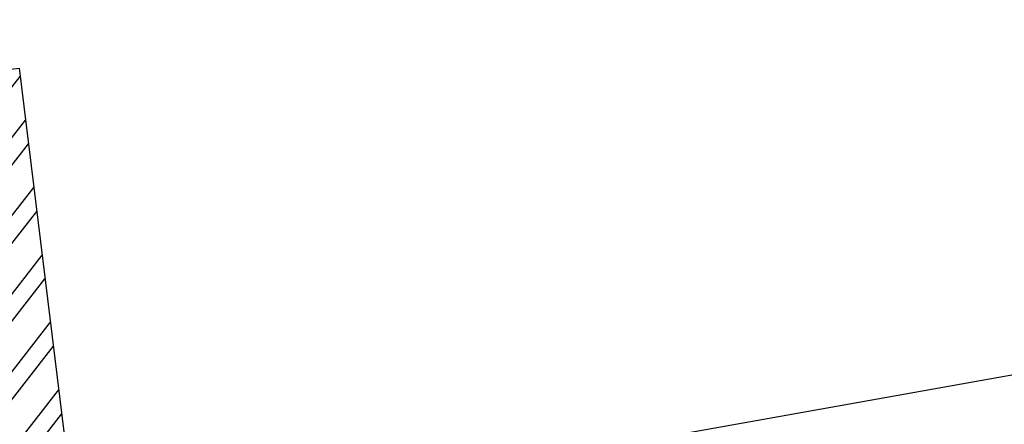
# Model space of a CAD drawing. Header units: metres. Extents: x 63115 to 703450, y -261936 to -53969.
# Tile 87 of 256: x 163985 to 164115, y -143926 to -143873. Entities that reach past the tile are written whole.
import ezdxf

# ---------------------------------------------------------------- set-up
doc = ezdxf.new("R2010")
doc.units = ezdxf.units.M
for name, color, linetype in [('_02Binnenwanden', 2, 'Continuous'), ('_02Constructie', 2, 'Continuous'), ('_03-PROJECTION', 1, 'Continuous'), ('_09-HATCH', 7, 'Continuous')]:
    doc.layers.add(name, color=color, linetype=linetype)

# ---------------------------------------------------------------- blocks, each defined once
blk = doc.blocks.new('T kozijn')
at = {"layer": '_09-HATCH'}
h = blk.add_hatch(dxfattribs=at)
h.set_pattern_fill('STEEL', color=256, scale=2, angle=180, style=0)
h.set_pattern_definition([(225, (-1304.0545, -5.8305), (4.490128, -4.490128), []), (225, (-1304.0545, -9.0055), (4.490128, -4.490128), [])])
h.paths.add_polyline_path([(-30, 0), (-30, 10), (-15, 10), (-10, 11.34), (-6.34, 15), (-5, 20), (-5, 120), (5, 120), (5, 20), (6.34, 15), (10, 11.34), (15, 10), (30, 10), (30, 0)])
at = {"layer": '_02Constructie'}
blk.add_lwpolyline([(-30, 0), (-30, 10), (-15, 10), (-10, 11.34), (-6.34, 15), (-5, 20), (-5, 120), (5, 120), (5, 20), (6.34, 15), (10, 11.34), (15, 10), (30, 10), (30, 0)], close=True, dxfattribs=at)
blk = doc.blocks.new('pui_02')
at = {"layer": '_03-PROJECTION'}
blk.add_lwpolyline([(3683.24, -2153.99), (2813.27, -2519.63), (1888.23, -2684.24), (1593.73, -2716.68), (0, -2821.9)], dxfattribs=at)
at = {"layer": '_03-PROJECTION', "rotation": 7.000000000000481}
blk.add_blockref('T kozijn', (1895.15, -2740.57), dxfattribs=at)

msp = doc.modelspace()

# ---------------------------------------------------------------- block references
at = {"layer": '_02Binnenwanden'}
msp.add_blockref('pui_02', (162099.37, -141258.61), dxfattribs=at)

doc.saveas('drawing.dxf')
